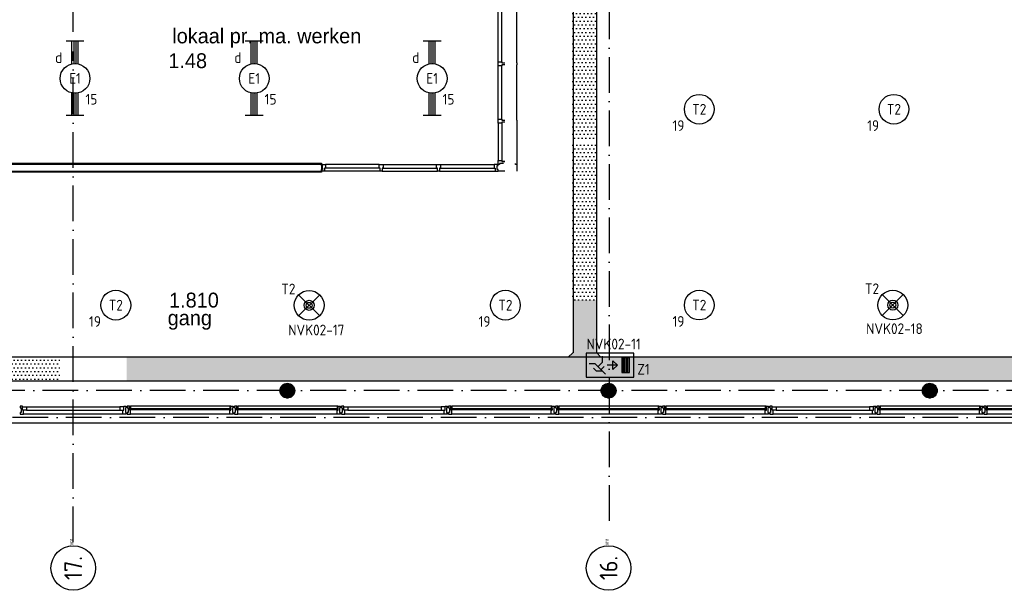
# Model space of a CAD drawing. Header units: millimetres. Extents: x 84333 to 240712, y -2244 to 84291.
# Tile 5 of 88: x 104818 to 121371, y 38666 to 48267. Entities that reach past the tile are written whole.
import ezdxf
from ezdxf.enums import TextEntityAlignment as Align

# ---------------------------------------------------------------- set-up
doc = ezdxf.new("R2010")
doc.units = ezdxf.units.MM
doc.header["$LTSCALE"] = 100
doc.linetypes.add('DASHDOT', pattern=[9, 6, -1.5, 0, -1.5])
doc.layers.get('0').update_dxf_attribs({"linetype": 'CONTINUOUS'})
for name, color, linetype in [('AFDELING', 4, 'CONTINUOUS'), ('AL$7----_STRAMIEN', 1, 'DASHDOT'), ('AL21----_BUITENWAND', 4, 'CONTINUOUS'), ('AL22----_BINNENWAND', 7, 'CONTINUOUS'), ('AL24----_TRAPPEN', 7, 'CONTINUOUS'), ('AL28----_KONSTRUKTIE', 3, 'CONTINUOUS'), ('AL31----_BUITENKOZ', 7, 'CONTINUOUS'), ('AL32----_BINNENKOZ', 7, 'CONTINUOUS'), ('ALN-----_BLOCKNAAM', 2, 'CONTINUOUS'), ('ALXAA---_GEWBETON', 12, 'CONTINUOUS'), ('ALXOU---_GLAS', 7, 'CONTINUOUS'), ('BOUW', 8, 'CONTINUOUS'), ('EB63101-_ATTRIB', 2, 'CONTINUOUS'), ('EB63202-_ATTRIB', 2, 'CONTINUOUS'), ('EB63501-_ATTRIB', 2, 'CONTINUOUS'), ('EL63101-_LICHT-ARM', 3, 'CONTINUOUS'), ('EL63202-_NOODVRL-TXT', 3, 'CONTINUOUS'), ('EL63501-_NOODVRL-ARM', 3, 'CONTINUOUS'), ('EL6441--_DATACOM', 3, 'CONTINUOUS'), ('KABELGGOOT1', 8, 'CONTINUOUS')]:
    doc.layers.add(name, color=color, linetype=linetype)
doc.styles.add('1_8', font='ISO', dxfattribs={"height": 1.8})
doc.styles.add('BURO-025', font='BUROFONT.shx', dxfattribs={"height": 250})
doc.styles.add('NORATT', font='isocp.shx')
doc.styles.get("Standard").update_dxf_attribs({"font": 'iso.shx'})
doc.styles.add('TECHNIC', font='technic_.ttf')

# ---------------------------------------------------------------- blocks, each defined once
blk = doc.blocks.new('EJ3T20')
at = {"color": 0}
for p, q in [((-6.25, -1.5), (-6.25, 1.5)), ((-6.25, 0.52), (-2.44, 0.52)), ((-6.25, 0.17), (-2.49, 0.17)), ((2.44, 0.52), (6.25, 0.52)), ((2.49, 0.17), (6.25, 0.17)), ((6.25, -1.5), (6.25, 1.5)), ((-6.25, -0.17), (-2.49, -0.17)), ((-6.25, -0.52), (-2.44, -0.52)), ((2.44, -0.52), (6.25, -0.52)), ((2.49, -0.17), (6.25, -0.17))]:
    blk.add_line(p, q, dxfattribs=at)
blk.add_circle((0, 0), 2.5, dxfattribs=at)
at = {"color": 0, "style": '1_8'}
for tag, flags, p in [('SCHAK', 8, (3.5, 2.75)), ('A_CODE', 8, (0, 0)), ('GROEP', 8, (-3.5, -2.75)), ('KAST', 9, (3.5, -2.75))]:
    blk.add_attdef(tag, text='', height=1.8, dxfattribs=dict(at, flags=flags)).set_placement(p, align=Align.MIDDLE)
blk = doc.blocks.new('ES3G00')
at = {"color": 0}
blk.add_circle((0, 0), 2.5, dxfattribs=at)
at = {"color": 0, "style": '1_8'}
for tag, flags, p in [('SCHAK', 8, (3.5, 2.75)), ('A_CODE', 8, (0, 0)), ('GROEP', 8, (-3.5, -2.75)), ('KAST', 9, (3.5, -2.75))]:
    blk.add_attdef(tag, text='', height=1.8, dxfattribs=dict(at, flags=flags)).set_placement(p, align=Align.MIDDLE)
blk = doc.blocks.new('ES3G01')
at = {"color": 0}
for p, q in [((-1.77, 1.77), (1.77, -1.77)), ((1.77, 1.77), (-1.77, -1.77))]:
    blk.add_line(p, q, dxfattribs=at)
at = {"color": 6}
blk.add_lwpolyline([(1.77, -1.77), (1.75, -1.75)], dxfattribs=at)
blk.add_circle((0, 0), 2.5)
at = {"color": 0}
for radius in [0.85, 0.5]:
    blk.add_circle((0, 0), radius, dxfattribs=at)
at = {"color": 6, "style": '1_8'}
for tag, flags, p in [('A_CODE', 8, (-3.5, 2.75)), ('SCHAK', 8, (3.5, 2.75)), ('GROEP', 8, (-3.5, -2.75)), ('KAST', 9, (3.5, -2.75))]:
    blk.add_attdef(tag, text='', height=1.8, dxfattribs=dict(at, flags=flags)).set_placement(p, align=Align.MIDDLE)
blk = doc.blocks.new('ES3N021')
for p, q in [((-3, 1.25), (-3, -1.25)), ((-2.75, 1.25), (-2.75, -1.25)), ((-2.5, 1.25), (-2.5, -1.25)), ((-2.25, 1.25), (-2.25, -1.25)), ((-1.25, 0), (0.5, 0)), ((1.5, 0.75), (1, 0.25))]:
    blk.add_line(p, q)
for points in [[(-4, 2), (-4, -2), (4, -2), (4, 2)], [(-3.25, -1.25), (-2, -1.25), (-2, 1.25), (-3.25, 1.25)], [(-1.25, 0), (-0.5, 0.75), (-0.5, -0.75)]]:
    blk.add_lwpolyline(points, close=True)
for points in [[(0.75, 1.5), (2.5, -0.25), (3.5, -0.25)], [(1.25, 1), (2.25, 1), (2.75, 0.5)], [(2, 0.25), (1.25, -0.5), (1.25, -1.5)]]:
    blk.add_lwpolyline(points)
at = {"style": '1_8'}
for tag, flags, p in [('A_CODE', 8, (-3.5, 2.75)), ('SCHAK', 8, (3.5, 2.75)), ('GROEP', 8, (-3.5, -2.75)), ('KAST', 9, (3.5, -2.75))]:
    blk.add_attdef(tag, text='', height=1.8, dxfattribs=dict(at, flags=flags)).set_placement(p, align=Align.MIDDLE_CENTER)
at = {"style": '1_8', "flags": 8}
blk.add_attdef('NUMMER', text='', height=1.8, dxfattribs=at).set_placement((4, 3.75), align=Align.MIDDLE)
blk = doc.blocks.new('1011')
at = {"layer": 'AL$7----_STRAMIEN', "color": 7, "linetype": 'Continuous'}
blk.add_circle((-750, 0), 750, dxfattribs=at)
at = {"layer": 'AL$7----_STRAMIEN', "color": 3, "linetype": 'Continuous'}
blk.add_attdef('STR-NAAM', text='', height=600, rotation=360, dxfattribs=at).set_placement((-750, 0), align=Align.MIDDLE)
at = {"layer": 'ALN-----_BLOCKNAAM', "linetype": 'Continuous'}
blk.add_text('1011', height=100, dxfattribs=at).set_placement((0, 0))
blk = doc.blocks.new('A$C13e6995e')
at = {"layer": 'KABELGGOOT1'}
h = blk.add_hatch(dxfattribs=at)
h.set_pattern_fill('DOTS', color=256, scale=40, style=0)
h.set_pattern_definition([(8e-14, (40900.18, 199246.636), (31.75, 63.5), [0, -63.5])])
h.paths.add_polyline_path([(30181, 53740), (29781, 53740), (29781, 48519), (30181, 48519)])
h = blk.add_hatch(dxfattribs=at)
h.set_pattern_fill('DOTS', color=256, scale=40, style=0)
h.set_pattern_definition([(8e-14, (40902.79, 199192.7), (31.75, 63.5), [0, -63.5])])
h.paths.add_polyline_path([(30183, 48465), (29783, 48465), (29783, 45796), (30183, 45796)])
h = blk.add_hatch(dxfattribs=at)
h.set_pattern_fill('DOTS', color=256, scale=40, style=0)
h.set_pattern_definition([(8e-14, (40914.7, 199192.7), (31.75, 63.5), [0, -63.5])])
h.paths.add_polyline_path([(30195, 45796), (29795, 45796), (29795, 44908), (29720, 44833), (22286, 44833), (22286, 44433), (40728, 44433), (40728, 44833), (30270, 44833), (30195, 44911)])
h = blk.add_hatch(dxfattribs=at)
h.set_pattern_fill('DOTS', color=256, scale=40, style=0)
h.set_pattern_definition([(8e-14, (39793.956, 199192.7), (31.75, 63.5), [0, -63.5])])
h.paths.add_polyline_path([(21166, 44833), (15703, 44833), (15703, 44433), (21166, 44433)])
at = {"layer": 'AL$7----_STRAMIEN', "color": 1}
for p, q in [((30395, 79585), (30395, 41988)), ((21385, 50307), (21385, 79228)), ((21385, 41718), (21385, 49976)), ((151985, 44270), (8891, 44270)), ((152377, 43820), (9684, 43820))]:
    blk.add_line(p, q, dxfattribs=at)
at = {"layer": 'AL21----_BUITENWAND', "color": 8}
blk.add_line((13645, 43730), (39315, 43730), dxfattribs=at)
at = {"layer": 'AL22----_BINNENWAND', "color": 8, "linetype": 'Continuous'}
for p, q in [((19945, 48080), (25559, 48080)), ((19825, 47960), (25559, 47960))]:
    blk.add_line(p, q, dxfattribs=at)
at = {"layer": 'AL22----_BINNENWAND', "color": 8}
for p, q in [((19960, 48095), (25559, 48095)), ((25559, 48095), (25559, 47945)), ((25559, 47945), (19810, 47945))]:
    blk.add_line(p, q, dxfattribs=at)
at = {"layer": 'AL24----_TRAPPEN', "color": 8}
for p, q in [((28845, 48077), (28845, 47963)), ((28641, 47963), (28527, 47963))]:
    blk.add_line(p, q, dxfattribs=at)
at = {"layer": 'AL28----_KONSTRUKTIE', "color": 8}
for centre in [(24985, 44270), (30385, 44270), (35785, 44270)]:
    blk.add_circle(centre, 125, dxfattribs=at)
at = {"layer": 'AL31----_BUITENKOZ', "color": 8, "linetype": 'Continuous'}
for p, q in [((20533, 44010), (20494, 44010)), ((20494, 44010), (20494, 44004)), ((20494, 44004), (20494, 43990)), ((20494, 43990), (20494, 43990)), ((20494, 43990), (20494, 43980)), ((20494, 43980), (20508, 43980)), ((20508, 43900), (20494, 43900)), ((20494, 43900), (20494, 43891)), ((20494, 43891), (20494, 43891)), ((20494, 43891), (20494, 43877)), ((20494, 43877), (20494, 43871)), ((20494, 43871), (20513, 43871)), ((20508, 43980), (20508, 43900)), ((20513, 43871), (20550, 43871)), ((20533, 43943), (20533, 44010)), ((20533, 43943), (20533, 43997)), ((20533, 43997), (20600, 43997)), ((20550, 43943), (20533, 43943)), ((20600, 43943), (20533, 43943)), ((20550, 43890), (20550, 43943)), ((20550, 43882), (20550, 43890)), ((20550, 43878), (20550, 43882)), ((20550, 43871), (20550, 43878)), ((20600, 43997), (20600, 43943)), ((22237, 43997), (22170, 43997)), ((22170, 43997), (22170, 43943)), ((22170, 43943), (22237, 43943)), ((22220, 43890), (22220, 43943)), ((22220, 43943), (22237, 43943)), ((22220, 43882), (22220, 43890)), ((22220, 43878), (22220, 43882)), ((22220, 43871), (22220, 43878)), ((22257, 43871), (22220, 43871)), ((22237, 44010), (22276, 44010)), ((22237, 43943), (22237, 44010)), ((22237, 43943), (22237, 43997)), ((22276, 43871), (22257, 43871)), ((22276, 43981), (22262, 43981)), ((22262, 43981), (22262, 43901)), ((22262, 43901), (22276, 43901)), ((22276, 44010), (22276, 44004)), ((22276, 44004), (22276, 43990)), ((22276, 43990), (22276, 43990)), ((22276, 43990), (22276, 43981)), ((22276, 43901), (22276, 43891)), ((22276, 43891), (22276, 43891)), ((22276, 43891), (22276, 43877)), ((22276, 43877), (22276, 43871)), ((22333, 44010), (22294, 44010)), ((22294, 44010), (22294, 44004)), ((22294, 44004), (22294, 43990)), ((22294, 43990), (22294, 43990)), ((22294, 43990), (22294, 43980)), ((22294, 43980), (22308, 43980)), ((22308, 43900), (22294, 43900)), ((22294, 43900), (22294, 43891)), ((22294, 43891), (22294, 43891)), ((22294, 43891), (22294, 43877)), ((22294, 43877), (22294, 43871)), ((22294, 43871), (22313, 43871)), ((22308, 43980), (22308, 43900)), ((22313, 43871), (22350, 43871)), ((22333, 43943), (22333, 44010)), ((22333, 43973), (22333, 44005)), ((22333, 44005), (22338, 44005)), ((22350, 43973), (22333, 43973)), ((22350, 43943), (22333, 43943)), ((22338, 44005), (22338, 44010)), ((22338, 44010), (22350, 44010)), ((22350, 44010), (22350, 43973)), ((22350, 43890), (22350, 43943)), ((22350, 43882), (22350, 43890)), ((22350, 43878), (22350, 43882)), ((22350, 43871), (22350, 43878)), ((24032, 44010), (24020, 44010)), ((24020, 44010), (24020, 43973)), ((24020, 43973), (24037, 43973)), ((24020, 43890), (24020, 43943)), ((24020, 43943), (24037, 43943)), ((24020, 43882), (24020, 43890)), ((24020, 43878), (24020, 43882)), ((24020, 43871), (24020, 43878)), ((24057, 43871), (24020, 43871)), ((24032, 44005), (24032, 44010)), ((24037, 44005), (24032, 44005)), ((24037, 44010), (24076, 44010)), ((24037, 43943), (24037, 44010)), ((24037, 43973), (24037, 44005)), ((24076, 43871), (24057, 43871)), ((24076, 43980), (24062, 43980)), ((24062, 43980), (24062, 43900)), ((24062, 43900), (24076, 43900)), ((24076, 44010), (24076, 44004)), ((24076, 44004), (24076, 43990)), ((24076, 43990), (24076, 43990)), ((24076, 43990), (24076, 43980)), ((24076, 43900), (24076, 43891)), ((24076, 43891), (24076, 43891)), ((24076, 43891), (24076, 43877)), ((24076, 43877), (24076, 43871)), ((24133, 44010), (24094, 44010)), ((24094, 44010), (24094, 44004)), ((24094, 44004), (24094, 43990)), ((24094, 43990), (24094, 43990)), ((24094, 43990), (24094, 43980)), ((24094, 43980), (24108, 43980)), ((24108, 43900), (24094, 43900)), ((24094, 43900), (24094, 43891)), ((24094, 43891), (24094, 43891)), ((24094, 43891), (24094, 43877)), ((24094, 43877), (24094, 43871)), ((24094, 43871), (24113, 43871)), ((24108, 43980), (24108, 43900)), ((24113, 43871), (24150, 43871)), ((24133, 43943), (24133, 44010)), ((24133, 43973), (24133, 44005)), ((24133, 44005), (24138, 44005)), ((24150, 43973), (24133, 43973)), ((24150, 43943), (24133, 43943)), ((24138, 44005), (24138, 44010)), ((24138, 44010), (24150, 44010)), ((24150, 44010), (24150, 43973)), ((24150, 43890), (24150, 43943)), ((24150, 43882), (24150, 43890)), ((24150, 43878), (24150, 43882)), ((24150, 43871), (24150, 43878)), ((25832, 44010), (25820, 44010)), ((25820, 44010), (25820, 43973)), ((25820, 43973), (25837, 43973)), ((25820, 43890), (25820, 43943)), ((25820, 43943), (25837, 43943)), ((25820, 43882), (25820, 43890)), ((25820, 43878), (25820, 43882)), ((25820, 43871), (25820, 43878)), ((25857, 43871), (25820, 43871)), ((25832, 44005), (25832, 44010)), ((25837, 44005), (25832, 44005)), ((25837, 44010), (25876, 44010)), ((25837, 43943), (25837, 44010)), ((25837, 43973), (25837, 44005)), ((25876, 43871), (25857, 43871)), ((25876, 43980), (25862, 43980)), ((25862, 43980), (25862, 43900)), ((25862, 43900), (25876, 43900)), ((25876, 44010), (25876, 44004)), ((25876, 44004), (25876, 43990)), ((25876, 43990), (25876, 43990)), ((25876, 43990), (25876, 43980)), ((25876, 43900), (25876, 43891)), ((25876, 43891), (25876, 43891)), ((25876, 43891), (25876, 43877)), ((25876, 43877), (25876, 43871)), ((25933, 44010), (25894, 44010)), ((25894, 44010), (25894, 44004)), ((25894, 44004), (25894, 43990)), ((25894, 43990), (25894, 43990)), ((25894, 43990), (25894, 43980)), ((25894, 43980), (25908, 43980)), ((25908, 43900), (25894, 43900)), ((25894, 43900), (25894, 43891)), ((25894, 43891), (25894, 43891)), ((25894, 43891), (25894, 43877)), ((25894, 43877), (25894, 43871)), ((25894, 43871), (25913, 43871)), ((25908, 43980), (25908, 43900)), ((25913, 43871), (25950, 43871)), ((25933, 43943), (25933, 44010)), ((25933, 43943), (25933, 43997)), ((25933, 43997), (26000, 43997)), ((25950, 43943), (25933, 43943)), ((26000, 43943), (25933, 43943)), ((25950, 43890), (25950, 43943)), ((25950, 43882), (25950, 43890)), ((25950, 43878), (25950, 43882)), ((25950, 43871), (25950, 43878)), ((26000, 43997), (26000, 43943)), ((27637, 43997), (27570, 43997)), ((27570, 43997), (27570, 43943)), ((27570, 43943), (27637, 43943)), ((27620, 43890), (27620, 43943)), ((27620, 43943), (27637, 43943)), ((27620, 43882), (27620, 43890)), ((27620, 43878), (27620, 43882)), ((27620, 43871), (27620, 43878)), ((27657, 43871), (27620, 43871)), ((27637, 44010), (27676, 44010)), ((27637, 43943), (27637, 44010)), ((27637, 43943), (27637, 43997)), ((27676, 43871), (27657, 43871)), ((27676, 43981), (27662, 43981)), ((27662, 43981), (27662, 43901)), ((27662, 43901), (27676, 43901)), ((27676, 44010), (27676, 44004)), ((27676, 44004), (27676, 43990)), ((27676, 43990), (27676, 43990)), ((27676, 43990), (27676, 43981)), ((27676, 43901), (27676, 43891)), ((27676, 43891), (27676, 43891)), ((27676, 43891), (27676, 43877)), ((27676, 43877), (27676, 43871)), ((27733, 44010), (27694, 44010)), ((27694, 44010), (27694, 44004)), ((27694, 44004), (27694, 43990)), ((27694, 43990), (27694, 43990)), ((27694, 43990), (27694, 43980)), ((27694, 43980), (27708, 43980)), ((27708, 43900), (27694, 43900)), ((27694, 43900), (27694, 43891)), ((27694, 43891), (27694, 43891)), ((27694, 43891), (27694, 43877)), ((27694, 43877), (27694, 43871)), ((27694, 43871), (27713, 43871)), ((27708, 43980), (27708, 43900)), ((27713, 43871), (27750, 43871)), ((27733, 43943), (27733, 44010)), ((27733, 43973), (27733, 44005)), ((27733, 44005), (27738, 44005)), ((27750, 43973), (27733, 43973)), ((27750, 43943), (27733, 43943)), ((27738, 44005), (27738, 44010)), ((27738, 44010), (27750, 44010)), ((27750, 44010), (27750, 43973)), ((27750, 43890), (27750, 43943)), ((27750, 43882), (27750, 43890)), ((27750, 43878), (27750, 43882)), ((27750, 43871), (27750, 43878)), ((29432, 44010), (29420, 44010)), ((29420, 44010), (29420, 43973)), ((29420, 43973), (29437, 43973)), ((29420, 43890), (29420, 43943)), ((29420, 43943), (29437, 43943)), ((29420, 43882), (29420, 43890)), ((29420, 43878), (29420, 43882)), ((29420, 43871), (29420, 43878)), ((29457, 43871), (29420, 43871)), ((29432, 44005), (29432, 44010)), ((29437, 44005), (29432, 44005)), ((29437, 44010), (29476, 44010)), ((29437, 43943), (29437, 44010)), ((29437, 43973), (29437, 44005)), ((29476, 43871), (29457, 43871)), ((29476, 43980), (29462, 43980)), ((29462, 43980), (29462, 43900)), ((29462, 43900), (29476, 43900)), ((29476, 44010), (29476, 44004)), ((29476, 44004), (29476, 43990)), ((29476, 43990), (29476, 43990)), ((29476, 43990), (29476, 43980)), ((29476, 43900), (29476, 43891)), ((29476, 43891), (29476, 43891)), ((29476, 43891), (29476, 43877)), ((29476, 43877), (29476, 43871)), ((29533, 44010), (29494, 44010)), ((29494, 44010), (29494, 44004)), ((29494, 44004), (29494, 43990)), ((29494, 43990), (29494, 43990)), ((29494, 43990), (29494, 43980)), ((29494, 43980), (29508, 43980)), ((29508, 43900), (29494, 43900)), ((29494, 43900), (29494, 43891)), ((29494, 43891), (29494, 43891)), ((29494, 43891), (29494, 43877)), ((29494, 43877), (29494, 43871)), ((29494, 43871), (29513, 43871)), ((29508, 43980), (29508, 43900)), ((29513, 43871), (29550, 43871)), ((29533, 43943), (29533, 44010)), ((29533, 43973), (29533, 44005)), ((29533, 44005), (29538, 44005)), ((29550, 43973), (29533, 43973)), ((29550, 43943), (29533, 43943)), ((29538, 44005), (29538, 44010)), ((29538, 44010), (29550, 44010)), ((29550, 44010), (29550, 43973)), ((29550, 43890), (29550, 43943)), ((29550, 43882), (29550, 43890)), ((29550, 43878), (29550, 43882)), ((29550, 43871), (29550, 43878)), ((31232, 44010), (31220, 44010)), ((31220, 44010), (31220, 43973)), ((31220, 43973), (31237, 43973)), ((31220, 43890), (31220, 43943)), ((31220, 43943), (31237, 43943)), ((31220, 43882), (31220, 43890)), ((31220, 43878), (31220, 43882)), ((31220, 43871), (31220, 43878)), ((31257, 43871), (31220, 43871)), ((31232, 44005), (31232, 44010)), ((31237, 44005), (31232, 44005)), ((31237, 44010), (31276, 44010)), ((31237, 43943), (31237, 44010)), ((31237, 43973), (31237, 44005)), ((31276, 43871), (31257, 43871)), ((31276, 43980), (31262, 43980)), ((31262, 43980), (31262, 43900)), ((31262, 43900), (31276, 43900)), ((31276, 44010), (31276, 44004)), ((31276, 44004), (31276, 43990)), ((31276, 43990), (31276, 43990)), ((31276, 43990), (31276, 43980)), ((31276, 43900), (31276, 43891)), ((31276, 43891), (31276, 43891)), ((31276, 43891), (31276, 43877)), ((31276, 43877), (31276, 43871)), ((31333, 44010), (31294, 44010)), ((31294, 44010), (31294, 44004)), ((31294, 44004), (31294, 43990)), ((31294, 43990), (31294, 43990)), ((31294, 43990), (31294, 43980)), ((31294, 43980), (31308, 43980)), ((31308, 43900), (31294, 43900)), ((31294, 43900), (31294, 43891)), ((31294, 43891), (31294, 43891)), ((31294, 43891), (31294, 43877)), ((31294, 43877), (31294, 43871)), ((31294, 43871), (31313, 43871)), ((31308, 43980), (31308, 43900)), ((31313, 43871), (31350, 43871)), ((31333, 43943), (31333, 44010)), ((31333, 43973), (31333, 44005)), ((31333, 44005), (31338, 44005)), ((31350, 43973), (31333, 43973)), ((31350, 43943), (31333, 43943)), ((31338, 44005), (31338, 44010)), ((31338, 44010), (31350, 44010)), ((31350, 44010), (31350, 43973)), ((31350, 43890), (31350, 43943)), ((31350, 43882), (31350, 43890)), ((31350, 43878), (31350, 43882)), ((31350, 43871), (31350, 43878)), ((33032, 44010), (33020, 44010)), ((33020, 44010), (33020, 43973)), ((33020, 43973), (33037, 43973)), ((33020, 43890), (33020, 43943)), ((33020, 43943), (33037, 43943)), ((33020, 43882), (33020, 43890)), ((33020, 43878), (33020, 43882)), ((33020, 43871), (33020, 43878)), ((33057, 43871), (33020, 43871)), ((33032, 44005), (33032, 44010)), ((33037, 44005), (33032, 44005)), ((33037, 44010), (33076, 44010)), ((33037, 43943), (33037, 44010)), ((33037, 43973), (33037, 44005)), ((33076, 43871), (33057, 43871)), ((33076, 43980), (33062, 43980)), ((33062, 43980), (33062, 43900)), ((33062, 43900), (33076, 43900)), ((33076, 44010), (33076, 44004)), ((33076, 44004), (33076, 43990)), ((33076, 43990), (33076, 43990)), ((33076, 43990), (33076, 43980)), ((33076, 43900), (33076, 43891)), ((33076, 43891), (33076, 43891)), ((33076, 43891), (33076, 43877)), ((33076, 43877), (33076, 43871)), ((33133, 44010), (33094, 44010)), ((33094, 44010), (33094, 44004)), ((33094, 44004), (33094, 43990)), ((33094, 43990), (33094, 43990)), ((33094, 43990), (33094, 43980)), ((33094, 43980), (33108, 43980)), ((33108, 43900), (33094, 43900)), ((33094, 43900), (33094, 43891)), ((33094, 43891), (33094, 43891)), ((33094, 43891), (33094, 43877)), ((33094, 43877), (33094, 43871)), ((33094, 43871), (33113, 43871)), ((33108, 43980), (33108, 43900)), ((33113, 43871), (33150, 43871)), ((33133, 43943), (33133, 44010)), ((33133, 43943), (33133, 43997)), ((33133, 43997), (33200, 43997)), ((33150, 43943), (33133, 43943)), ((33200, 43943), (33133, 43943)), ((33150, 43890), (33150, 43943)), ((33150, 43882), (33150, 43890)), ((33150, 43878), (33150, 43882)), ((33150, 43871), (33150, 43878)), ((33200, 43997), (33200, 43943)), ((34837, 43997), (34770, 43997)), ((34770, 43997), (34770, 43943)), ((34770, 43943), (34837, 43943)), ((34820, 43890), (34820, 43943)), ((34820, 43943), (34837, 43943)), ((34820, 43882), (34820, 43890)), ((34820, 43878), (34820, 43882)), ((34820, 43871), (34820, 43878)), ((34857, 43871), (34820, 43871)), ((34837, 44010), (34876, 44010)), ((34837, 43943), (34837, 44010)), ((34837, 43943), (34837, 43997)), ((34876, 43871), (34857, 43871)), ((34876, 43981), (34862, 43981)), ((34862, 43981), (34862, 43901)), ((34862, 43901), (34876, 43901)), ((34876, 44010), (34876, 44004)), ((34876, 44004), (34876, 43990)), ((34876, 43990), (34876, 43990)), ((34876, 43990), (34876, 43981)), ((34876, 43901), (34876, 43891)), ((34876, 43891), (34876, 43891)), ((34876, 43891), (34876, 43877)), ((34876, 43877), (34876, 43871)), ((34933, 44010), (34894, 44010)), ((34894, 44010), (34894, 44004)), ((34894, 44004), (34894, 43990)), ((34894, 43990), (34894, 43990)), ((34894, 43990), (34894, 43980)), ((34894, 43980), (34908, 43980)), ((34908, 43900), (34894, 43900)), ((34894, 43900), (34894, 43891)), ((34894, 43891), (34894, 43891)), ((34894, 43891), (34894, 43877)), ((34894, 43877), (34894, 43871)), ((34894, 43871), (34913, 43871)), ((34908, 43980), (34908, 43900)), ((34913, 43871), (34950, 43871)), ((34933, 43943), (34933, 44010)), ((34933, 43973), (34933, 44005)), ((34933, 44005), (34938, 44005)), ((34950, 43973), (34933, 43973)), ((34950, 43943), (34933, 43943)), ((34938, 44005), (34938, 44010)), ((34938, 44010), (34950, 44010)), ((34950, 44010), (34950, 43973)), ((34950, 43890), (34950, 43943)), ((34950, 43882), (34950, 43890)), ((34950, 43878), (34950, 43882)), ((34950, 43871), (34950, 43878)), ((36632, 44010), (36620, 44010)), ((36620, 44010), (36620, 43973)), ((36620, 43973), (36637, 43973)), ((36620, 43890), (36620, 43943)), ((36620, 43943), (36637, 43943)), ((36620, 43882), (36620, 43890)), ((36620, 43878), (36620, 43882)), ((36620, 43871), (36620, 43878)), ((36657, 43871), (36620, 43871)), ((36632, 44005), (36632, 44010)), ((36637, 44005), (36632, 44005)), ((36637, 44010), (36676, 44010)), ((36637, 43943), (36637, 44010)), ((36637, 43973), (36637, 44005)), ((36676, 43871), (36657, 43871)), ((36676, 43980), (36662, 43980)), ((36662, 43980), (36662, 43900)), ((36662, 43900), (36676, 43900)), ((36676, 44010), (36676, 44004)), ((36676, 44004), (36676, 43990)), ((36676, 43990), (36676, 43990)), ((36676, 43990), (36676, 43980)), ((36676, 43900), (36676, 43891)), ((36676, 43891), (36676, 43891)), ((36676, 43891), (36676, 43877)), ((36676, 43877), (36676, 43871)), ((36733, 44010), (36694, 44010)), ((36694, 44010), (36694, 44004)), ((36694, 44004), (36694, 43990)), ((36694, 43990), (36694, 43990)), ((36694, 43990), (36694, 43980)), ((36694, 43980), (36708, 43980)), ((36708, 43900), (36694, 43900)), ((36694, 43900), (36694, 43891)), ((36694, 43891), (36694, 43891)), ((36694, 43891), (36694, 43877)), ((36694, 43877), (36694, 43871)), ((36694, 43871), (36713, 43871)), ((36708, 43980), (36708, 43900)), ((36713, 43871), (36750, 43871)), ((36733, 43943), (36733, 44010)), ((36733, 43973), (36733, 44005)), ((36733, 44005), (36738, 44005)), ((36750, 43973), (36733, 43973)), ((36750, 43943), (36733, 43943)), ((36738, 44005), (36738, 44010)), ((36738, 44010), (36750, 44010)), ((36750, 44010), (36750, 43973)), ((36750, 43890), (36750, 43943)), ((36750, 43882), (36750, 43890)), ((36750, 43878), (36750, 43882)), ((36750, 43871), (36750, 43878))]:
    blk.add_line(p, q, dxfattribs=at)
at = {"layer": 'AL31----_BUITENKOZ', "color": 8}
for p, q in [((22220, 43871), (20550, 43871)), ((20600, 43997), (22170, 43997)), ((20600, 43943), (22170, 43943)), ((24020, 44010), (22350, 44010)), ((24020, 43871), (22350, 43871)), ((25820, 44010), (24150, 44010)), ((25820, 43871), (24150, 43871)), ((27620, 43871), (25950, 43871)), ((26000, 43997), (27570, 43997)), ((26000, 43943), (27570, 43943)), ((29420, 44010), (27750, 44010)), ((29420, 43871), (27750, 43871)), ((31220, 44010), (29550, 44010)), ((31220, 43871), (29550, 43871)), ((33020, 44010), (31350, 44010)), ((33020, 43871), (31350, 43871)), ((34820, 43871), (33150, 43871)), ((33200, 43997), (34770, 43997)), ((33200, 43943), (34770, 43943)), ((36620, 44010), (34950, 44010)), ((36620, 43871), (34950, 43871)), ((38420, 44010), (36750, 44010)), ((38420, 43871), (36750, 43871))]:
    blk.add_line(p, q, dxfattribs=at)
at = {"layer": 'AL32----_BINNENKOZ', "color": 8}
for p, q in [((28527, 49804), (28527, 50703)), ((28527, 49804), (28527, 50703)), ((28590, 49804), (28590, 50703)), ((28845, 49787), (28845, 50720)), ((28527, 49737), (28527, 49804)), ((28527, 49804), (28590, 49804)), ((28590, 49737), (28527, 49737)), ((28527, 48837), (28527, 49737)), ((28527, 48837), (28527, 49737)), ((28590, 49804), (28590, 49787)), ((28590, 49787), (28641, 49787)), ((28641, 49754), (28590, 49754)), ((28590, 49754), (28590, 49737)), ((28590, 48837), (28590, 49737)), ((28845, 49787), (28845, 49754)), ((28845, 48820), (28845, 49754)), ((28527, 48770), (28527, 48837)), ((28527, 48837), (28590, 48837)), ((28590, 48837), (28590, 48820)), ((28527, 48770), (28527, 48144)), ((28590, 48770), (28527, 48770)), ((28527, 48770), (28527, 48144)), ((28590, 48820), (28641, 48820)), ((28641, 48787), (28590, 48787)), ((28590, 48787), (28590, 48770)), ((28590, 48770), (28590, 48144)), ((28845, 48820), (28845, 48787)), ((28845, 48787), (28845, 48127)), ((25559, 48055), (25559, 48077)), ((25559, 48077), (25626, 48077)), ((25575, 48055), (25559, 48055)), ((25575, 47988), (25575, 48055)), ((25609, 47963), (25609, 48014)), ((25626, 48014), (25609, 48014)), ((25609, 48014), (25609, 47963)), ((25626, 48077), (25626, 48014)), ((26526, 48077), (25626, 48077)), ((26526, 48077), (25626, 48077)), ((26526, 48014), (25626, 48014)), ((26526, 48014), (26526, 48077)), ((26526, 48077), (26593, 48077)), ((26543, 48014), (26526, 48014)), ((26543, 47963), (26543, 48014)), ((26593, 48014), (26576, 48014)), ((26576, 48014), (26576, 47963)), ((26593, 48077), (26593, 48014)), ((26593, 48077), (27493, 48077)), ((26593, 48077), (27493, 48077)), ((26593, 48014), (27493, 48014)), ((27493, 48014), (27493, 48077)), ((27493, 48077), (27560, 48077)), ((27510, 48014), (27493, 48014)), ((27510, 47963), (27510, 48014)), ((27560, 48014), (27543, 48014)), ((27543, 48014), (27543, 47963)), ((27560, 48077), (28460, 48077)), ((27560, 48077), (28460, 48077)), ((27560, 48077), (27560, 48014)), ((27560, 48014), (28460, 48014)), ((28527, 48077), (28460, 48077)), ((28460, 48077), (28460, 48014)), ((28460, 48014), (28477, 48014)), ((28477, 48014), (28477, 47963)), ((28511, 47988), (28511, 48055)), ((28511, 48055), (28527, 48055)), ((28527, 48077), (28527, 48144)), ((28527, 48144), (28590, 48144)), ((28549, 48077), (28527, 48077)), ((28527, 48055), (28527, 48077)), ((28616, 48093), (28549, 48093)), ((28549, 48093), (28549, 48077)), ((28590, 48144), (28590, 48127)), ((28641, 48127), (28590, 48127)), ((28590, 48127), (28641, 48127)), ((28820, 48077), (28820, 48093)), ((28845, 48077), (28820, 48077)), ((28845, 48127), (28845, 48077)), ((25559, 47963), (25559, 47988)), ((25559, 47988), (25575, 47988)), ((25609, 47963), (25559, 47963)), ((26543, 47963), (25609, 47963)), ((26576, 47963), (26543, 47963)), ((26576, 47963), (27510, 47963)), ((27543, 47963), (27510, 47963)), ((27543, 47963), (28477, 47963)), ((28477, 47963), (28527, 47963)), ((28527, 47988), (28511, 47988)), ((28527, 47963), (28527, 47988))]:
    blk.add_line(p, q, dxfattribs=at)
at = {"layer": 'ALXAA---_GEWBETON', "color": 8}
for p, q in [((24905, 44366), (25065, 44366)), ((24938, 44386), (25032, 44386)), ((30305, 44366), (30465, 44366)), ((30338, 44386), (30432, 44386)), ((35705, 44366), (35865, 44366)), ((35738, 44386), (35832, 44386)), ((24860, 44266), (25110, 44266)), ((24861, 44286), (25109, 44286)), ((24862, 44246), (25108, 44246)), ((24865, 44306), (25105, 44306)), ((24868, 44226), (25102, 44226)), ((24873, 44326), (25097, 44326)), ((24878, 44206), (25092, 44206)), ((24885, 44346), (25084, 44346)), ((30260, 44266), (30510, 44266)), ((30261, 44286), (30509, 44286)), ((30262, 44246), (30508, 44246)), ((30265, 44306), (30505, 44306)), ((30268, 44226), (30502, 44226)), ((30273, 44326), (30497, 44326)), ((30278, 44206), (30492, 44206)), ((30285, 44346), (30484, 44346)), ((35660, 44266), (35910, 44266)), ((35661, 44286), (35909, 44286)), ((35662, 44246), (35908, 44246)), ((35665, 44306), (35905, 44306)), ((35668, 44226), (35902, 44226)), ((35673, 44326), (35897, 44326)), ((35678, 44206), (35892, 44206)), ((35685, 44346), (35884, 44346)), ((24893, 44186), (25077, 44186)), ((24916, 44166), (25054, 44166)), ((24972, 44146), (24998, 44146)), ((30293, 44186), (30477, 44186)), ((30316, 44166), (30454, 44166)), ((30372, 44146), (30398, 44146)), ((35693, 44186), (35877, 44186)), ((35716, 44166), (35854, 44166)), ((35772, 44146), (35798, 44146))]:
    blk.add_line(p, q, dxfattribs=at)
at = {"layer": 'ALXOU---_GLAS', "color": 8}
for p, q in [((22335, 43945), (22335, 43971)), ((22335, 43971), (24035, 43971)), ((24035, 43945), (22335, 43945)), ((24035, 43971), (24035, 43945)), ((24135, 43945), (24135, 43971)), ((24135, 43971), (25835, 43971)), ((25835, 43945), (24135, 43945)), ((25835, 43971), (25835, 43945)), ((27735, 43945), (27735, 43971)), ((27735, 43971), (29435, 43971)), ((29435, 43945), (27735, 43945)), ((29435, 43971), (29435, 43945)), ((29535, 43945), (29535, 43971)), ((29535, 43971), (31235, 43971)), ((31235, 43945), (29535, 43945)), ((31235, 43971), (31235, 43945)), ((31335, 43945), (31335, 43971)), ((31335, 43971), (33035, 43971)), ((33035, 43945), (31335, 43945)), ((33035, 43971), (33035, 43945)), ((34935, 43945), (34935, 43971)), ((34935, 43971), (36635, 43971)), ((36635, 43945), (34935, 43945)), ((36635, 43971), (36635, 43945)), ((36735, 43945), (36735, 43971)), ((36735, 43971), (38435, 43971)), ((38435, 43945), (36735, 43945))]:
    blk.add_line(p, q, dxfattribs=at)
at = {"layer": 'KABELGGOOT1'}
for p, q in [((29788, 77648, 3650), (29788, 44908, 3650)), ((30188, 44911, 3650), (30188, 72838, 3650)), ((29782, 44908, 3650), (29707, 44833, 3650)), ((30257, 44833, 3650), (30182, 44911, 3650)), ((29163, 44833, 3650), (14421, 44833, 3650)), ((46924, 44833, 3650), (29149, 44833, 3650)), ((13946, 44433, 3650), (46924, 44433, 3650))]:
    blk.add_line(p, q, dxfattribs=at)
at = {"layer": 'AL$7----_STRAMIEN', "xscale": 0.5, "yscale": 0.5, "zscale": 0.5, "rotation": 90.00000000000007}
for p, values in [((21385, 41660), {'STR-NAAM': '17.'}), ((30385, 41660), {'STR-NAAM': '16.'})]:
    blk.add_blockref('1011', p, dxfattribs=at).add_auto_attribs(values)
at = {"layer": 'AFDELING', "color": 8, "style": 'TECHNIC'}
for p in [(92219, 54468), (58038, 41625), (88108, 41444)]:
    blk.add_attdef('VIDE', text='', height=500, dxfattribs=at).set_placement(p, align=Align.CENTER)
blk.add_attdef('VIDE', text='', height=500, rotation=90, dxfattribs=at).set_placement((75129, 25766), align=Align.CENTER)
at = {"layer": 'BOUW', "style": 'BURO-025'}
for s, p in [('lokaal pr. ma. werken', (23050, 50113)), ('1.48', (22984, 49696)), ('1.810', (22996, 45668)), ('gang', (22973, 45369))]:
    blk.add_text(s, height=250, dxfattribs=at).set_placement(p)

msp = doc.modelspace()

# ---------------------------------------------------------------- block references
at = {"layer": 'EL63101-_LICHT-ARM'}
ref = msp.add_blockref('EJ3T20', (105748, 47279, 3900), dxfattribs=dict(at, xscale=100, yscale=100, zscale=100, rotation=90))
ref.add_attrib('A_CODE', 'E1', dxfattribs={"layer": 'EB63101-_ATTRIB', "color": 1, "height": 180, "style": 'NORATT', "flags": 8}).set_placement((105748, 47279, 3900), align=Align.MIDDLE)
ref.add_attrib('GROEP', '15', dxfattribs={"layer": 'EB63101-_ATTRIB', "color": 1, "height": 180, "style": 'NORATT', "flags": 8}).set_placement((106023, 46929, 3900), align=Align.MIDDLE)
ref.add_attrib('SCHAK', 'd', dxfattribs={"layer": 'EB63101-_ATTRIB', "color": 1, "height": 180, "style": 'NORATT', "flags": 8}).set_placement((105473, 47629, 3900), align=Align.MIDDLE)
ref = msp.add_blockref('EJ3T20', (108761, 47279, 3900), dxfattribs=dict(at, xscale=100, yscale=100, zscale=100, rotation=90))
ref.add_attrib('A_CODE', 'E1', dxfattribs={"layer": 'EB63101-_ATTRIB', "color": 1, "height": 180, "style": 'NORATT', "flags": 8}).set_placement((108761, 47279, 3900), align=Align.MIDDLE)
ref.add_attrib('GROEP', '15', dxfattribs={"layer": 'EB63101-_ATTRIB', "color": 1, "height": 180, "style": 'NORATT', "flags": 8}).set_placement((109036, 46929, 3900), align=Align.MIDDLE)
ref.add_attrib('SCHAK', 'd', dxfattribs={"layer": 'EB63101-_ATTRIB', "color": 1, "height": 180, "style": 'NORATT', "flags": 8}).set_placement((108486, 47629, 3900), align=Align.MIDDLE)
ref = msp.add_blockref('EJ3T20', (111752, 47279, 3900), dxfattribs=dict(at, xscale=100, yscale=100, zscale=100, rotation=90))
ref.add_attrib('A_CODE', 'E1', dxfattribs={"layer": 'EB63101-_ATTRIB', "color": 1, "height": 180, "style": 'NORATT', "flags": 8}).set_placement((111752, 47279, 3900), align=Align.MIDDLE)
ref.add_attrib('GROEP', '15', dxfattribs={"layer": 'EB63101-_ATTRIB', "color": 1, "height": 180, "style": 'NORATT', "flags": 8}).set_placement((112027, 46929, 3900), align=Align.MIDDLE)
ref.add_attrib('SCHAK', 'd', dxfattribs={"layer": 'EB63101-_ATTRIB', "color": 1, "height": 180, "style": 'NORATT', "flags": 8}).set_placement((111477, 47629, 3900), align=Align.MIDDLE)
ref = msp.add_blockref('ES3G00', (116242, 46760, 3500), dxfattribs=dict(at, xscale=100, yscale=100, zscale=100))
ref.add_attrib('A_CODE', 'T2', dxfattribs={"layer": 'EB63101-_ATTRIB', "color": 1, "height": 180, "style": '1_8', "flags": 8}).set_placement((116242, 46760, 3500), align=Align.MIDDLE)
ref.add_attrib('GROEP', '19', dxfattribs={"layer": 'EB63101-_ATTRIB', "color": 1, "height": 180, "style": '1_8', "flags": 8}).set_placement((115892, 46485, 3500), align=Align.MIDDLE)
ref = msp.add_blockref('ES3G00', (119515, 46760, 3500), dxfattribs=dict(at, xscale=100, yscale=100, zscale=100))
ref.add_attrib('A_CODE', 'T2', dxfattribs={"layer": 'EB63101-_ATTRIB', "color": 1, "height": 180, "style": '1_8', "flags": 8}).set_placement((119515, 46760, 3500), align=Align.MIDDLE)
ref.add_attrib('GROEP', '19', dxfattribs={"layer": 'EB63101-_ATTRIB', "color": 1, "height": 180, "style": '1_8', "flags": 8}).set_placement((119165, 46485, 3500), align=Align.MIDDLE)
ref = msp.add_blockref('ES3G00', (106434, 43464, 3500), dxfattribs=dict(at, xscale=100, yscale=100, zscale=100))
ref.add_attrib('A_CODE', 'T2', dxfattribs={"layer": 'EB63101-_ATTRIB', "color": 1, "height": 180, "style": '1_8', "flags": 8}).set_placement((106434, 43464, 3500), align=Align.MIDDLE)
ref.add_attrib('GROEP', '19', dxfattribs={"layer": 'EB63101-_ATTRIB', "color": 1, "height": 180, "style": '1_8', "flags": 8}).set_placement((106084, 43189, 3500), align=Align.MIDDLE)
ref = msp.add_blockref('ES3G00', (112983, 43464, 3500), dxfattribs=dict(at, xscale=100, yscale=100, zscale=100))
ref.add_attrib('A_CODE', 'T2', dxfattribs={"layer": 'EB63101-_ATTRIB', "color": 1, "height": 180, "style": '1_8', "flags": 8}).set_placement((112983, 43464, 3500), align=Align.MIDDLE)
ref.add_attrib('GROEP', '19', dxfattribs={"layer": 'EB63101-_ATTRIB', "color": 1, "height": 180, "style": '1_8', "flags": 8}).set_placement((112633, 43189, 3500), align=Align.MIDDLE)
ref = msp.add_blockref('ES3G00', (116242, 43465, 3500), dxfattribs=dict(at, xscale=100, yscale=100, zscale=100))
ref.add_attrib('A_CODE', 'T2', dxfattribs={"layer": 'EB63101-_ATTRIB', "color": 1, "height": 180, "style": '1_8', "flags": 8}).set_placement((116242, 43465, 3500), align=Align.MIDDLE)
ref.add_attrib('GROEP', '19', dxfattribs={"layer": 'EB63101-_ATTRIB', "color": 1, "height": 180, "style": '1_8', "flags": 8}).set_placement((115892, 43190, 3500), align=Align.MIDDLE)
at = {"layer": 'EL63202-_NOODVRL-TXT'}
ref = msp.add_blockref('ES3N021', (114742, 42454), dxfattribs=dict(at, xscale=100, yscale=100, zscale=100, rotation=180))
ref.add_attrib('A_CODE', 'Z1', dxfattribs={"layer": 'EB63202-_ATTRIB', "color": 1, "height": 180, "style": '1_8', "flags": 8}).set_placement((115306, 42386), align=Align.MIDDLE_CENTER)
ref.add_attrib('GROEP', 'NVK02-11', dxfattribs={"layer": 'EB63202-_ATTRIB', "color": 1, "height": 180, "style": '1_8', "flags": 8}).set_placement((114803, 42810), align=Align.MIDDLE_CENTER)
at = {"layer": 'EL63501-_NOODVRL-ARM'}
ref = msp.add_blockref('ES3G01', (109684, 43461, 3500), dxfattribs=dict(at, xscale=100, yscale=100, zscale=100))
ref.add_attrib('A_CODE', 'T2', dxfattribs={"layer": 'EB63501-_ATTRIB', "color": 1, "height": 180, "style": '1_8', "flags": 8}).set_placement((109334, 43736, 3500), align=Align.MIDDLE)
ref.add_attrib('GROEP', 'NVK02-17', dxfattribs={"layer": 'EB63501-_ATTRIB', "color": 1, "height": 180, "style": '1_8', "flags": 8}).set_placement((109804, 43046, 3500), align=Align.MIDDLE)
ref = msp.add_blockref('ES3G01', (119496, 43465, 3500), dxfattribs=dict(at, xscale=100, yscale=100, zscale=100))
ref.add_attrib('A_CODE', 'T2', dxfattribs={"layer": 'EB63501-_ATTRIB', "color": 1, "height": 180, "style": '1_8', "flags": 8}).set_placement((119146, 43740, 3500), align=Align.MIDDLE)
ref.add_attrib('GROEP', 'NVK02-18', dxfattribs={"layer": 'EB63501-_ATTRIB', "color": 1, "height": 180, "style": '1_8', "flags": 8}).set_placement((119524, 43068, 3500), align=Align.MIDDLE)
at = {"layer": 'EL6441--_DATACOM'}
msp.add_blockref('A$C13e6995e', (84333, -2244), dxfattribs=at)

doc.saveas('drawing.dxf')
